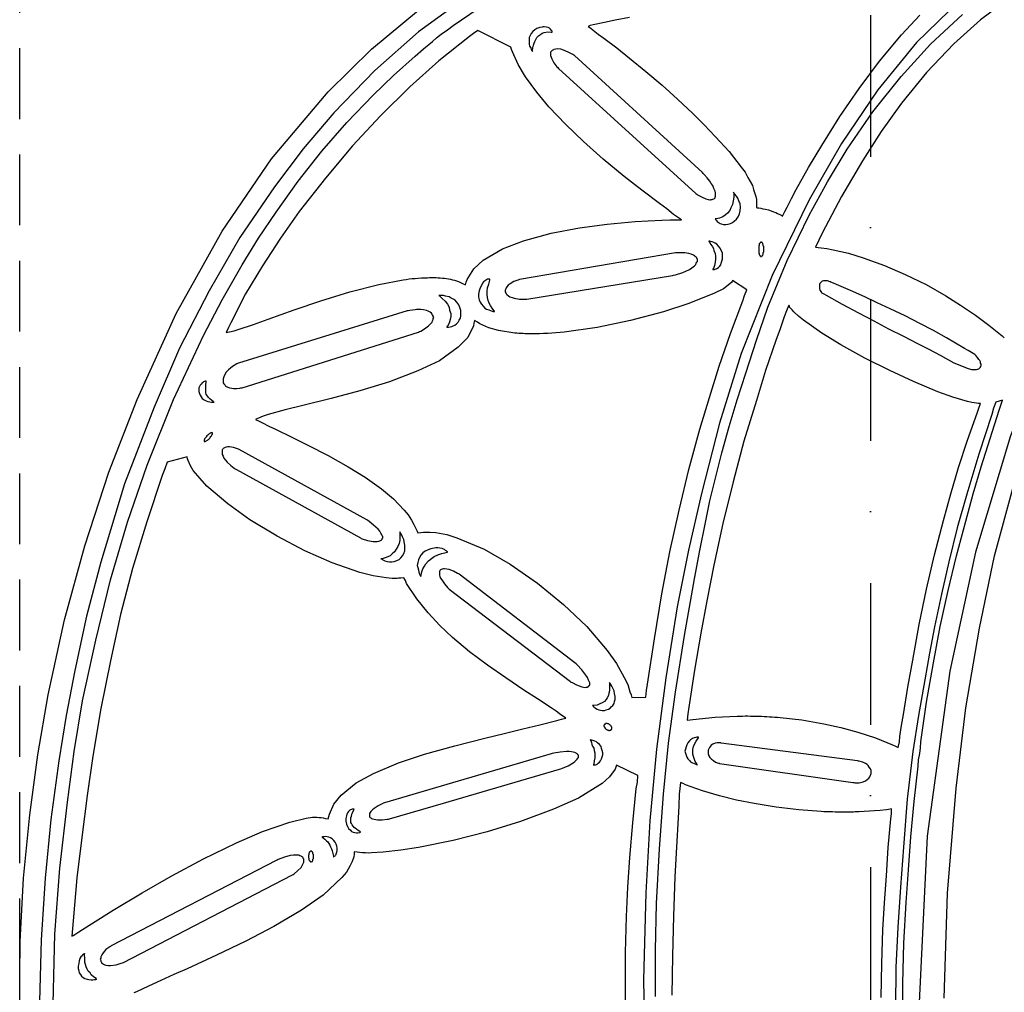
# Model space of a CAD drawing. Header units: millimetres. Extents: x -375 to 430, y -505 to 375.
# Tile 5 of 8: x -150 to 24, y 2 to 174. Entities that reach past the tile are written whole.
import ezdxf

# ---------------------------------------------------------------- set-up
doc = ezdxf.new("R2010")
doc.units = ezdxf.units.MM
doc.header["$LTSCALE"] = 5
doc.linetypes.add('ČERCHOVANÁX2', pattern=[2, 1, -0.5, 0, -0.5])
doc.linetypes.add('ČÁRKOVANÁX2', pattern=[1.5, 1, -0.5])
doc.layers.add('Značka', color=7, linetype='Continuous')

msp = doc.modelspace()

# ---------------------------------------------------------------- linework, layer by layer
at = {"layer": 'Značka', "color": 6, "linetype": 'ČERCHOVANÁX2', "lineweight": 25, "ltscale": 5}
msp.add_line((0, 375), (0, -375), dxfattribs=at)
at = {"layer": 'Značka', "color": 6, "linetype": 'ČÁRKOVANÁX2', "ltscale": 2.5}
msp.add_lwpolyline([(-150, -200), (-150, 200), (150, 200), (150, -200), (-150, -200)], dxfattribs=at)
at = {"layer": 'Značka', "color": 5}
for points in [[(-71.8, 177.38), (-79.7, 171.605), (-87.4, 164.811), (-94.6, 157.371), (-100, 150.986), (-105.1, 144.311), (-111.2, 135.33), (-116.6, 125.963), (-121.8, 115.843), (-126.3, 105.446), (-131.5, 91.913), (-135.7, 78.084), (-138.2, 68.558), (-140.3, 58.946), (-141.8, 51.012), (-143.1, 43.042), (-144.5, 32.704), (-145.5, 22.322), (-146.2, 11.452), (-146.5, 0.563)], [(15.8, 177.2), (8.1, 169.721), (1.3, 161.411), (-5.1, 151.941), (-10.8, 141.984), (-17.3, 128.664), (-22.8, 114.885), (-26.6, 102.629), (-29.8, 90.17), (-32.1, 80.225), (-34.1, 70.226), (-36.1, 57.696), (-37.7, 45.093), (-38.9, 32.436), (-39.6, 19.746), (-40, 4.409), (-39.7, -10.931)], [(24.4, 177.528), (19.4, 173.73), (14.7, 169.502), (9.9, 164.467), (5.5, 159.075), (1.9, 154.067), (-1.4, 148.876), (-5.1, 142.582), (-8.5, 136.113), (-9.1, 134.881), (-9.7, 133.647), (-9.2, 133.594), (-8.7, 133.536), (-7.7, 133.389), (-6.6, 133.207), (-3.9, 132.588), (-1.3, 131.795), (2.5, 130.44), (6.1, 128.847), (9.8, 127.046), (13.3, 125.053), (15.9, 123.415), (18.5, 121.67), (20.9, 119.899), (23.2, 117.989), (23.6, 117.669)], [(-150, -1.857), (-150, 7.24), (-149.9, 9.198), (-149.9, 11.156), (-149.3, 22.353), (-148.2, 33.516), (-146.8, 44.125), (-145, 54.671), (-142.1, 67.907), (-138.5, 80.97), (-134.3, 93.985), (-129.3, 106.752), (-122.4, 121.933), (-114.3, 136.483), (-105.6, 149.249), (-95.6, 161.028), (-88, 168.588), (-79.7, 175.429)], [(-150, -1.857), (-150, 7.24), (-149.9, 9.198), (-149.9, 11.156), (-149.3, 22.353), (-148.2, 33.516), (-146.8, 44.125), (-145, 54.671), (-142.1, 67.907), (-138.5, 80.97), (-134.3, 93.985), (-129.3, 106.752), (-122.4, 121.933), (-114.3, 136.483), (-105.6, 149.249), (-95.6, 161.028), (-88, 168.588), (-79.7, 175.429)], [(-144.2, -4.707), (-143.8, 12.451), (-142.9, 24.112), (-141.6, 35.731), (-140.4, 44.684), (-138.9, 53.595), (-136.6, 64.327), (-134, 74.954), (-131, 85.16), (-127.5, 95.221), (-122.9, 106.792), (-117.6, 118.065), (-114.3, 124.372), (-110.8, 130.544), (-107.9, 135.234), (-104.8, 139.824), (-100.9, 145.297), (-96.7, 150.583), (-92.3, 155.631), (-87.7, 160.458), (-84.1, 163.952), (-80.3, 167.312), (-78.8, 168.632), (-77.2, 169.928), (-76.5, 170.57), (-75.7, 171.209), (-74.6, 171.983), (-73.6, 172.751), (-67.7, 176.748)], [(-42.5, 174.157), (-45, 173.695), (-46.9, 173.303), (-48.9, 172.845), (-49.4, 172.725), (-49.8, 172.601), (-49.3, 172.256), (-48.9, 171.91), (-48, 171.219), (-47, 170.523), (-44.7, 168.782), (-42.5, 167.01), (-39.6, 164.645), (-36.7, 162.213), (-34, 159.771), (-31.3, 157.243), (-29.3, 155.203), (-27.3, 153.122), (-24.9, 150.518), (-22.8, 147.751), (-22.1, 146.861), (-21.6, 145.941), (-21.2, 145.24), (-20.8, 144.519), (-20.6, 143.839), (-20.4, 143.139), (-20.2, 142.59), (-20.1, 142.032), (-20.1, 141.436), (-20.1, 140.838), (-20.1, 140.73), (-20.1, 140.622), (-20, 140.614), (-20, 140.605), (-19.8, 140.585), (-19.7, 140.562), (-19.3, 140.503), (-19, 140.437), (-18.5, 140.335), (-18, 140.212), (-17.5, 140.07), (-17.1, 139.907), (-16.7, 139.763), (-16.4, 139.605), (-16, 139.419), (-15.6, 139.213), (-15.6, 139.174), (-15.5, 139.135), (-15.1, 139.912), (-14.7, 140.687), (-13.9, 142.247), (-13.1, 143.799), (-10.9, 147.708), (-8.6, 151.561), (-5.4, 156.67), (-2, 161.644), (1.6, 166.456), (5.5, 171.075), (8.7, 174.564)], [(-37.9, 1.442), (-37.9, 9.671), (-37.7, 17.897), (-37.2, 27.537), (-36.5, 37.164), (-35.6, 46.164), (-34.4, 55.128), (-32.8, 65.162), (-31, 75.173), (-30.1, 80.122), (-29.1, 85.058), (-28.3, 88.876), (-27.4, 92.677), (-26.2, 97.366), (-24.9, 102.028), (-23.5, 106.729), (-22, 111.414), (-20.1, 117.254), (-18.1, 123.04), (-14.7, 131.278), (-10.8, 139.286), (-7.6, 145.194), (-4.1, 150.937), (0.4, 157.527), (5.4, 163.782), (10.6, 169.446), (16.2, 174.683)], [(74.4, 158.334), (72.8, 158.221), (71.3, 158.052), (68.7, 157.54), (66.1, 156.76), (63, 155.493), (60.1, 153.919), (55, 150.402), (50.4, 146.225), (43.7, 138.415), (38.1, 129.808), (30.6, 115.443), (24.7, 100.368), (18.5, 79.833), (14, 58.851), (10, 29.76), (8.6, 0.434)], [(13, 1.171), (13.6, 19.711), (15.1, 38.195), (16.8, 52.373), (19.2, 66.459), (21.9, 79.186), (25.3, 91.746), (28.2, 100.67), (31.5, 109.441), (35.7, 118.862), (40.7, 127.898), (44.1, 133.201), (48, 138.212), (51.1, 141.697), (54.5, 144.903), (57.8, 147.508), (61.4, 149.717), (64.2, 151.072), (67.2, 152.118), (70.3, 152.862), (73.5, 153.169), (74.1, 153.182), (74.7, 153.187)], [(-27.4, 138.622), (-27.3, 138.504), (-27.2, 138.388), (-27, 138.16), (-26.7, 137.967), (-26.5, 137.841), (-26.3, 137.743), (-25.9, 137.647), (-25.5, 137.63), (-25.1, 137.681), (-24.7, 137.803), (-24.3, 137.987), (-24, 138.23), (-23.6, 138.596), (-23.3, 139.026), (-23.1, 139.529), (-23, 140.066), (-22.9, 140.681), (-23, 141.29), (-23.2, 141.803), (-23.4, 142.29), (-23.6, 142.644), (-23.9, 142.98), (-24, 143.158), (-24.2, 143.332), (-24.1, 143.227), (-24.1, 143.122), (-24.1, 142.474), (-24.2, 141.829), (-24.3, 141.198), (-24.6, 140.595), (-24.8, 140.11), (-25.2, 139.674), (-25.6, 139.3), (-26, 139.002), (-26.6, 138.759), (-27.2, 138.64), (-27.3, 138.63), (-27.4, 138.622)], [(-27.8, 129.717), (-27.8, 129.711), (-27.7, 129.709), (-27.5, 129.719), (-27.4, 129.746), (-27.2, 129.798), (-27.1, 129.872), (-26.8, 130.043), (-26.6, 130.259), (-26.4, 130.523), (-26.3, 130.811), (-26.2, 131.206), (-26.1, 131.617), (-26.1, 132.128), (-26.1, 132.635), (-26.3, 133.066), (-26.5, 133.467), (-26.8, 133.849), (-27.1, 134.165), (-27.4, 134.333), (-27.6, 134.47), (-27.9, 134.575), (-28.2, 134.653), (-28.3, 134.687), (-28.5, 134.717), (-28.5, 134.651), (-28.4, 134.584), (-28.2, 134.205), (-27.9, 133.812), (-27.7, 133.435), (-27.6, 133.045), (-27.4, 132.55), (-27.3, 132.04), (-27.3, 131.518), (-27.4, 130.997), (-27.5, 130.42), (-27.7, 129.88), (-27.8, 129.798), (-27.8, 129.717)], [(-19.3, 131.997), (-19.3, 131.998), (-19.2, 132), (-19.2, 132.015), (-19.2, 132.04), (-19.1, 132.093), (-19, 132.157), (-19, 132.274), (-18.9, 132.398), (-18.9, 132.558), (-18.9, 132.721), (-18.8, 132.833), (-18.8, 132.946), (-18.8, 133.109), (-18.8, 133.272), (-18.8, 133.508), (-18.8, 133.743), (-18.9, 133.912), (-18.9, 134.079), (-19, 134.198), (-19, 134.312), (-19, 134.372), (-19.1, 134.428), (-19.1, 134.462), (-19.2, 134.493), (-19.2, 134.507), (-19.2, 134.518), (-19.2, 134.527), (-19.2, 134.532), (-19.3, 134.534), (-19.3, 134.535), (-19.3, 134.534), (-19.3, 134.532), (-19.3, 134.528), (-19.3, 134.522), (-19.4, 134.51), (-19.4, 134.493), (-19.4, 134.438), (-19.5, 134.375), (-19.6, 134.259), (-19.6, 134.135), (-19.6, 133.977), (-19.7, 133.816), (-19.7, 133.704), (-19.7, 133.592), (-19.7, 133.432), (-19.7, 133.272), (-19.7, 133.032), (-19.7, 132.794), (-19.7, 132.624), (-19.6, 132.457), (-19.6, 132.337), (-19.5, 132.221), (-19.5, 132.161), (-19.5, 132.105), (-19.4, 132.07), (-19.4, 132.04), (-19.4, 132.026), (-19.3, 132.015), (-19.3, 132.006), (-19.3, 132), (-19.3, 131.998), (-19.3, 131.997)], [(-60.6, 124.454), (-34.9, 128.66), (-34.7, 128.718), (-34.4, 128.778), (-33.1, 129.153), (-31.9, 129.704), (-31.5, 130.005), (-31, 130.372), (-30.8, 130.583), (-30.7, 130.82), (-30.6, 130.979), (-30.5, 131.147), (-30.5, 131.25), (-30.5, 131.355), (-30.5, 131.458), (-30.5, 131.558), (-30.6, 131.655), (-30.6, 131.747), (-30.7, 131.888), (-30.9, 132.01), (-31, 132.133), (-31.2, 132.235), (-31.6, 132.406), (-32, 132.519), (-32.4, 132.58), (-32.7, 132.621), (-33.3, 132.662), (-33.9, 132.661), (-34.1, 132.652), (-34.4, 132.64), (-61.9, 127.92), (-62, 127.879), (-62.2, 127.837), (-62.9, 127.578), (-63.5, 127.204), (-63.9, 126.958), (-64.1, 126.66), (-64.2, 126.477), (-64.3, 126.277), (-64.4, 126.088), (-64.4, 125.894), (-64.4, 125.753), (-64.3, 125.618), (-64.2, 125.436), (-64.1, 125.276), (-63.8, 125.068), (-63.6, 124.907), (-63.2, 124.744), (-62.8, 124.627), (-61.9, 124.484), (-61, 124.449), (-60.8, 124.45), (-60.6, 124.454)], [(-67.1, 128.018), (-67.1, 128.027), (-67.2, 128.032), (-67.4, 128.023), (-67.5, 127.993), (-67.7, 127.906), (-67.9, 127.781), (-68.2, 127.558), (-68.4, 127.298), (-68.6, 126.906), (-68.8, 126.483), (-69, 125.926), (-69.1, 125.347), (-69.1, 124.84), (-69, 124.342), (-68.8, 123.941), (-68.6, 123.569), (-68.3, 123.212), (-68, 122.916), (-67.7, 122.723), (-67.3, 122.57), (-67, 122.448), (-66.7, 122.359), (-66.5, 122.322), (-66.3, 122.29), (-66.3, 122.372), (-66.4, 122.454), (-66.7, 122.896), (-67, 123.364), (-67.2, 123.78), (-67.4, 124.216), (-67.5, 124.755), (-67.6, 125.307), (-67.6, 125.889), (-67.5, 126.467), (-67.3, 127.148), (-67.1, 127.812), (-67.1, 127.915), (-67.1, 128.018)], [(-8.7, 125.631), (-8.2, 125.398), (-7.8, 125.165), (-5, 123.591), (-2.1, 122.045), (0.6, 120.649), (3.2, 119.26), (5.8, 117.922), (8.3, 116.631), (10.3, 115.665), (12.3, 114.627), (14.7, 113.245), (17.2, 112.221), (17.8, 112.092), (18.4, 112.058), (18.7, 112.084), (18.9, 112.153), (19.1, 112.212), (19.2, 112.29), (19.3, 112.375), (19.4, 112.476), (19.4, 112.589), (19.5, 112.712), (19.5, 112.852), (19.5, 112.993), (19.4, 113.199), (19.4, 113.398), (19.3, 113.635), (19.1, 113.859), (18.9, 114.206), (18.6, 114.528), (18.5, 114.612), (18.4, 114.695), (18.1, 114.877), (17.8, 115.058), (17.2, 115.426), (16.6, 115.791), (15, 116.738), (13.4, 117.661), (11.1, 118.957), (8.7, 120.209), (6.1, 121.525), (3.5, 122.798), (1.2, 123.851), (-1, 124.877), (-3.5, 125.997), (-6, 127.084), (-6.5, 127.278), (-7, 127.471), (-7, 127.506), (-7.1, 127.54), (-7.3, 127.598), (-7.4, 127.648), (-7.6, 127.708), (-7.9, 127.739), (-8.1, 127.739), (-8.3, 127.7), (-8.5, 127.648), (-8.6, 127.571), (-8.7, 127.477), (-8.8, 127.363), (-8.9, 127.232), (-9, 127.088), (-9, 126.925), (-9, 126.759), (-9, 126.57), (-9, 126.384), (-8.9, 126.061), (-8.7, 125.76), (-8.7, 125.695), (-8.7, 125.631)], [(-74.7, 119.54), (-74.6, 119.538), (-74.4, 119.541), (-74.1, 119.576), (-73.8, 119.657), (-73.6, 119.75), (-73.3, 119.872), (-73, 120.116), (-72.7, 120.419), (-72.5, 120.762), (-72.3, 121.139), (-72.2, 121.545), (-72.2, 121.963), (-72.2, 122.483), (-72.4, 122.988), (-72.6, 123.488), (-72.9, 123.933), (-73.3, 124.353), (-73.9, 124.678), (-74.3, 124.889), (-74.9, 125.032), (-75.3, 125.104), (-75.7, 125.14), (-75.9, 125.147), (-76.1, 125.148), (-76, 125.086), (-75.9, 125.023), (-75.5, 124.604), (-75, 124.131), (-74.6, 123.611), (-74.3, 123.04), (-74.2, 122.519), (-74, 121.975), (-74, 121.421), (-74.1, 120.872), (-74.3, 120.27), (-74.6, 119.72), (-74.7, 119.629), (-74.7, 119.54)], [(-117.1, 110.049), (-117.2, 110.026), (-117.3, 110), (-117.4, 109.949), (-117.6, 109.884), (-117.7, 109.798), (-117.8, 109.696), (-118, 109.51), (-118.2, 109.294), (-118.3, 109.058), (-118.4, 108.807), (-118.4, 108.487), (-118.4, 108.165), (-118.3, 107.839), (-118.2, 107.531), (-118, 107.228), (-117.8, 106.963), (-117.5, 106.72), (-117.1, 106.535), (-116.8, 106.419), (-116.5, 106.342), (-116.2, 106.305), (-116, 106.29), (-115.9, 106.29), (-115.7, 106.294), (-115.8, 106.348), (-115.9, 106.403), (-116.2, 106.651), (-116.5, 106.923), (-116.7, 107.106), (-116.8, 107.303), (-117, 107.514), (-117.1, 107.742), (-117.2, 107.969), (-117.2, 108.203), (-117.2, 108.541), (-117.2, 108.881), (-117.2, 109.382), (-117.1, 109.881), (-117.1, 109.965), (-117.1, 110.049)], [(8.7, 44.332), (8.8, 45.358), (8.9, 46.384), (9.9, 53.379), (11.1, 60.346), (12.3, 66.718), (13.7, 73.058), (15.2, 79.207), (16.8, 85.321), (18.1, 90.115), (19.5, 94.888), (21.1, 99.9), (22.7, 104.885), (23, 105.76), (23.3, 106.635), (22.1, 106.315), (21.7, 105.221), (21.4, 104.127), (19.1, 97.13), (17, 90.084), (15.3, 84.127), (13.8, 78.131), (12.5, 72.425), (11.3, 66.691), (10.4, 62.018), (9.6, 57.337), (8.5, 51.014), (7.5, 44.673), (6.5, 36.251), (5.8, 27.798), (5.3, 20.757), (4.8, 13.71), (4.5, 6.603), (4.4, -0.51)], [(-86.3, 78.661), (-86.1, 78.587), (-86, 78.515), (-85.6, 78.344), (-85.2, 78.222), (-84.8, 78.153), (-84.4, 78.148), (-84, 78.214), (-83.5, 78.364), (-83.1, 78.582), (-82.8, 78.871), (-82.5, 79.221), (-82.3, 79.618), (-82.1, 80.077), (-82.1, 80.558), (-82.1, 81.107), (-82.2, 81.647), (-82.3, 82.097), (-82.5, 82.528), (-82.6, 82.84), (-82.8, 83.138), (-82.9, 83.293), (-83, 83.446), (-83, 83.343), (-83, 83.239), (-83, 82.603), (-83, 81.967), (-83.1, 81.406), (-83.3, 80.868), (-83.6, 80.375), (-83.9, 79.928), (-84.3, 79.529), (-84.7, 79.2), (-85.4, 78.886), (-86.1, 78.699), (-86.2, 78.679), (-86.3, 78.661)], [(-74.3, 73.299), (-52.9, 57.045), (-52.8, 56.943), (-52.6, 56.841), (-51.8, 56.422), (-50.9, 56.113), (-50.6, 56.033), (-50.3, 56.001), (-50.1, 56.007), (-49.9, 56.036), (-49.9, 56.065), (-49.8, 56.104), (-49.7, 56.147), (-49.7, 56.2), (-49.6, 56.261), (-49.6, 56.329), (-49.5, 56.405), (-49.5, 56.485), (-49.5, 56.63), (-49.5, 56.776), (-49.6, 57.02), (-49.7, 57.256), (-49.9, 57.72), (-50.2, 58.157), (-50.9, 59.108), (-51.7, 59.975), (-51.9, 60.137), (-52.1, 60.298), (-72.5, 75.944), (-72.6, 76.027), (-72.8, 76.109), (-73.5, 76.507), (-74.3, 76.79), (-74.7, 76.874), (-75.1, 76.898), (-75.3, 76.881), (-75.5, 76.834), (-75.7, 76.785), (-75.8, 76.717), (-75.9, 76.637), (-75.9, 76.54), (-76, 76.426), (-76, 76.303), (-76, 76.158), (-76, 76.013), (-76, 75.768), (-75.9, 75.532), (-75.8, 75.236), (-75.6, 74.954), (-75.1, 74.252), (-74.6, 73.609), (-74.4, 73.453), (-74.3, 73.299)], [(-46, 49.447), (-46, 49.457), (-46, 49.466), (-46.1, 49.5), (-46.2, 49.531), (-46.2, 49.554), (-46.3, 49.574), (-46.4, 49.601), (-46.5, 49.615), (-46.6, 49.614), (-46.7, 49.598), (-46.7, 49.573), (-46.8, 49.535), (-46.9, 49.486), (-46.9, 49.425), (-46.9, 49.381), (-47, 49.335), (-47, 49.294), (-47, 49.253), (-47, 49.181), (-47, 49.11), (-46.9, 49.026), (-46.9, 48.947), (-46.8, 48.855), (-46.8, 48.77), (-46.7, 48.668), (-46.5, 48.58), (-46.5, 48.536), (-46.4, 48.498), (-46.3, 48.476), (-46.3, 48.457), (-46.2, 48.431), (-46.1, 48.419), (-46, 48.419), (-45.9, 48.434), (-45.8, 48.458), (-45.7, 48.496), (-45.7, 48.542), (-45.6, 48.6), (-45.6, 48.644), (-45.6, 48.692), (-45.6, 48.733), (-45.6, 48.774), (-45.6, 48.846), (-45.6, 48.917), (-45.6, 49.002), (-45.7, 49.082), (-45.7, 49.176), (-45.8, 49.261), (-45.9, 49.347), (-46, 49.425), (-46, 49.436), (-46, 49.447)], [(-30.3, 47.177), (-30.3, 47.193), (-30.4, 47.205), (-30.6, 47.208), (-30.8, 47.179), (-31.1, 47.09), (-31.4, 46.951), (-31.7, 46.765), (-31.9, 46.544), (-32.2, 46.228), (-32.4, 45.876), (-32.5, 45.493), (-32.6, 45.089), (-32.7, 44.742), (-32.6, 44.395), (-32.5, 44.045), (-32.4, 43.714), (-32.2, 43.381), (-31.9, 43.093), (-31.7, 42.89), (-31.4, 42.716), (-31.1, 42.568), (-30.8, 42.445), (-30.7, 42.386), (-30.5, 42.33), (-30.6, 42.406), (-30.6, 42.483), (-30.9, 42.939), (-31.1, 43.429), (-31.2, 43.808), (-31.3, 44.199), (-31.3, 44.628), (-31.3, 45.054), (-31.2, 45.54), (-31, 46.005), (-30.7, 46.529), (-30.4, 47.026), (-30.3, 47.102), (-30.3, 47.177)], [(-48.9, 42.33), (-48.8, 42.323), (-48.7, 42.319), (-48.6, 42.326), (-48.5, 42.348), (-48.3, 42.392), (-48.2, 42.455), (-48, 42.601), (-47.8, 42.785), (-47.6, 43.063), (-47.4, 43.373), (-47.3, 43.724), (-47.2, 44.089), (-47.2, 44.474), (-47.3, 44.856), (-47.4, 45.236), (-47.5, 45.591), (-47.8, 45.932), (-48.1, 46.214), (-48.3, 46.367), (-48.6, 46.492), (-48.8, 46.591), (-49.1, 46.667), (-49.2, 46.7), (-49.4, 46.729), (-49.4, 46.666), (-49.3, 46.604), (-49.2, 46.261), (-49.1, 45.919), (-49, 45.6), (-48.8, 45.279), (-48.7, 44.87), (-48.6, 44.453), (-48.6, 44.007), (-48.6, 43.557), (-48.7, 43.017), (-48.8, 42.494), (-48.8, 42.412), (-48.9, 42.33)], [(-26.6, 42.576), (-3.1, 39.216), (-2.9, 39.198), (-2.7, 39.182), (-2, 39.185), (-1.3, 39.33), (-0.9, 39.497), (-0.6, 39.742), (-0.3, 39.963), (-0.1, 40.223), (0, 40.491), (0.1, 40.779), (0.1, 41.07), (0.1, 41.36), (0, 41.652), (-0.2, 41.921), (-0.4, 42.19), (-0.6, 42.417), (-0.9, 42.591), (-1.2, 42.731), (-1.6, 42.875), (-2, 42.968), (-2.1, 42.993), (-2.3, 43.014), (-26.3, 46.171), (-26.4, 46.188), (-26.5, 46.203), (-27, 46.212), (-27.4, 46.128), (-27.8, 46), (-28.1, 45.804), (-28.2, 45.616), (-28.4, 45.397), (-28.5, 45.16), (-28.6, 44.908), (-28.6, 44.588), (-28.6, 44.268), (-28.5, 43.938), (-28.3, 43.636), (-28, 43.335), (-27.7, 43.082), (-27.3, 42.822), (-26.8, 42.645), (-26.7, 42.609), (-26.6, 42.576)], [(-84.8, 32.794), (-75.3, 35.567), (-54.8, 41.57), (-54.6, 41.652), (-54.3, 41.735), (-53.3, 42.143), (-52.4, 42.679), (-52.1, 42.924), (-51.8, 43.214), (-51.7, 43.357), (-51.6, 43.513), (-51.5, 43.604), (-51.5, 43.699), (-51.5, 43.787), (-51.5, 43.876), (-51.5, 43.959), (-51.5, 44.039), (-51.6, 44.116), (-51.6, 44.186), (-51.7, 44.257), (-51.8, 44.319), (-51.9, 44.411), (-52.1, 44.483), (-52.4, 44.574), (-52.7, 44.632), (-53.1, 44.683), (-53.6, 44.688), (-54.7, 44.596), (-55.8, 44.38), (-56.1, 44.324), (-56.3, 44.266), (-85.7, 35.621), (-85.9, 35.56), (-86, 35.498), (-86.8, 35.121), (-87.5, 34.643), (-87.8, 34.385), (-88.1, 34.087), (-88.2, 33.917), (-88.3, 33.733), (-88.3, 33.611), (-88.3, 33.485), (-88.3, 33.371), (-88.3, 33.261), (-88.3, 33.155), (-88.2, 33.061), (-88.1, 32.969), (-88, 32.895), (-87.8, 32.796), (-87.5, 32.729), (-87.2, 32.672), (-86.9, 32.643), (-86.1, 32.643), (-85.2, 32.731), (-85, 32.762), (-84.8, 32.794)], [(5.7, -3.27), (5.7, 3.768), (5.9, 10.907), (6.3, 18.039), (6.7, 23.833), (7.1, 29.621), (7.7, 35.868), (8.4, 42.106), (8.5, 43.219), (8.7, 44.332)], [(-43.2, -3.924), (-43.2, 2.847), (-43.2, 9.206), (-43, 15.563), (-42.8, 20.785), (-42.4, 26.001), (-41.9, 32.079), (-41.3, 38.145), (-41.1, 39.301), (-41, 40.457), (-44.8, 42.266)], [(-91, 34.507), (-91.1, 34.513), (-91.2, 34.514), (-91.4, 34.499), (-91.5, 34.464), (-91.7, 34.403), (-91.8, 34.317), (-92, 34.129), (-92.2, 33.897), (-92.3, 33.618), (-92.4, 33.32), (-92.5, 32.851), (-92.5, 32.376), (-92.4, 31.898), (-92.2, 31.444), (-92, 31.094), (-91.7, 30.794), (-91.5, 30.592), (-91.2, 30.451), (-90.9, 30.385), (-90.6, 30.356), (-90.4, 30.357), (-90.1, 30.389), (-90, 30.418), (-89.9, 30.451), (-89.9, 30.499), (-90, 30.548), (-90.3, 30.748), (-90.6, 30.964), (-90.8, 31.119), (-91, 31.285), (-91.2, 31.506), (-91.4, 31.75), (-91.5, 31.958), (-91.6, 32.179), (-91.6, 32.416), (-91.6, 32.658), (-91.6, 32.977), (-91.5, 33.291), (-91.4, 33.819), (-91.1, 34.322), (-91.1, 34.415), (-91, 34.507)], [(-94.7, 26.085), (-94.6, 26.126), (-94.6, 26.169), (-94.4, 26.28), (-94.3, 26.408), (-94.2, 26.529), (-94.2, 26.658), (-94.1, 26.942), (-94, 27.24), (-94, 27.615), (-94.1, 27.985), (-94.2, 28.355), (-94.4, 28.701), (-94.6, 29.017), (-94.9, 29.283), (-95.2, 29.468), (-95.5, 29.593), (-95.8, 29.652), (-96, 29.671), (-96.3, 29.663), (-96.5, 29.634), (-96.6, 29.611), (-96.7, 29.585), (-96.6, 29.535), (-96.5, 29.485), (-96.2, 29.233), (-95.9, 28.957), (-95.7, 28.732), (-95.5, 28.485), (-95.3, 28.189), (-95.2, 27.873), (-95, 27.522), (-94.9, 27.164), (-94.8, 26.701), (-94.7, 26.238), (-94.7, 26.161), (-94.7, 26.085)], [(-131.7, 7.475), (-102, 22.875), (-101.8, 22.992), (-101.6, 23.11), (-101, 23.63), (-100.4, 24.235), (-100.2, 24.556), (-100, 24.908), (-99.9, 25.138), (-99.9, 25.378), (-99.9, 25.532), (-99.9, 25.684), (-100, 25.821), (-100, 25.945), (-100.1, 26.06), (-100.3, 26.154), (-100.4, 26.24), (-100.6, 26.304), (-100.8, 26.374), (-101.1, 26.408), (-101.7, 26.403), (-102.3, 26.324), (-103.3, 26.048), (-104.4, 25.641), (-104.6, 25.543), (-104.8, 25.442), (-133.9, 10.397), (-134, 10.309), (-134.1, 10.22), (-134.8, 9.747), (-135.3, 9.182), (-135.5, 8.844), (-135.7, 8.473), (-135.7, 8.259), (-135.8, 8.039), (-135.7, 7.845), (-135.7, 7.658), (-135.6, 7.529), (-135.6, 7.412), (-135.4, 7.268), (-135.2, 7.156), (-135, 7.056), (-134.8, 6.992), (-134.4, 6.941), (-134, 6.942), (-133, 7.07), (-132.1, 7.335), (-131.9, 7.404), (-131.7, 7.475)], [(-98.6, 25.218), (-98.6, 25.218), (-98.6, 25.218), (-98.6, 25.23), (-98.5, 25.257), (-98.4, 25.308), (-98.4, 25.369), (-98.3, 25.463), (-98.3, 25.563), (-98.3, 25.687), (-98.2, 25.813), (-98.2, 25.885), (-98.2, 25.957), (-98.2, 26.064), (-98.2, 26.171), (-98.2, 26.346), (-98.2, 26.52), (-98.3, 26.646), (-98.3, 26.77), (-98.3, 26.86), (-98.4, 26.945), (-98.4, 26.996), (-98.5, 27.042), (-98.5, 27.068), (-98.5, 27.089), (-98.6, 27.098), (-98.6, 27.104), (-98.6, 27.107), (-98.6, 27.11), (-98.6, 27.111), (-98.6, 27.113), (-98.6, 27.111), (-98.7, 27.11), (-98.7, 27.107), (-98.7, 27.102), (-98.7, 27.09), (-98.8, 27.072), (-98.8, 27.022), (-98.9, 26.962), (-98.9, 26.87), (-99, 26.77), (-99, 26.646), (-99, 26.52), (-99, 26.45), (-99.1, 26.38), (-99.1, 26.276), (-99.1, 26.171), (-99.1, 25.991), (-99, 25.813), (-99, 25.686), (-99, 25.563), (-98.9, 25.472), (-98.9, 25.386), (-98.8, 25.333), (-98.8, 25.287), (-98.8, 25.262), (-98.7, 25.242), (-98.7, 25.233), (-98.7, 25.225), (-98.7, 25.22), (-98.7, 25.218), (-98.6, 25.218), (-98.6, 25.218)], [(-138.6, 9.037), (-138.6, 9.007), (-138.7, 8.975), (-138.8, 8.907), (-138.9, 8.826), (-139, 8.663), (-139.2, 8.483), (-139.4, 8.148), (-139.5, 7.789), (-139.6, 7.315), (-139.7, 6.828), (-139.7, 6.405), (-139.6, 5.988), (-139.5, 5.66), (-139.3, 5.354), (-139.1, 5.074), (-138.8, 4.841), (-138.5, 4.64), (-138.1, 4.509), (-137.8, 4.444), (-137.4, 4.417), (-137.1, 4.417), (-136.8, 4.445), (-136.6, 4.47), (-136.4, 4.5), (-136.5, 4.559), (-136.5, 4.619), (-137, 4.958), (-137.4, 5.32), (-137.6, 5.629), (-137.9, 5.966), (-138.1, 6.309), (-138.3, 6.675), (-138.4, 7.097), (-138.5, 7.531), (-138.5, 8.174), (-138.6, 8.82), (-138.6, 8.929), (-138.6, 9.037)]]:
    msp.add_lwpolyline(points, dxfattribs=at)
for points in [[(-71.4, 127.023), (-71.3, 127.484), (-71.1, 127.936), (-69.9, 129.813), (-68.3, 131.345), (-64.9, 133.375), (-61.2, 134.747), (-56.3, 136.091), (-51.3, 137.044), (-46.4, 137.711), (-41.5, 138.153), (-39.2, 138.304), (-36.8, 138.411), (-35.3, 138.455), (-33.9, 138.467), (-33.6, 138.465), (-33.3, 138.463), (-34, 138.945), (-34.7, 139.428), (-35.9, 140.386), (-37.2, 141.35), (-40.3, 143.702), (-43.4, 146.101), (-47.1, 149.145), (-50.6, 152.315), (-53.7, 155.265), (-56.7, 158.385), (-58.8, 160.973), (-60.8, 163.722), (-62.1, 165.842), (-63.1, 168.079), (-63.3, 168.509), (-63.4, 168.941), (-69.2, 171.884), (-70, 171.356), (-70.7, 170.824), (-76.1, 166.529), (-81.2, 161.903), (-86.4, 156.818), (-91.3, 151.497), (-96.1, 145.836), (-100.7, 139.958), (-104, 135.239), (-107.2, 130.385), (-110.2, 125.441), (-112.8, 120.329), (-113.2, 119.466), (-113.6, 118.6), (-113.3, 118.659), (-113, 118.722), (-112.2, 118.915), (-111.5, 119.139), (-108.8, 120.007), (-106.2, 120.933), (-101.6, 122.58), (-96.9, 124.17), (-91.8, 125.761), (-86.7, 127.084), (-82.4, 127.893, -0.030662), (-78.1, 128.265, -0.0384894), (-75.1, 128.168, -0.0731239), (-72.3, 127.441), (-71.9, 127.24), (-71.4, 127.023)], [(-56.1, 171.584), (-56.1, 171.678), (-56.1, 171.769), (-56.3, 171.954), (-56.4, 172.114), (-56.6, 172.263), (-56.8, 172.372), (-57.1, 172.462), (-57.5, 172.493, 0.0438938), (-57.9, 172.469), (-58.3, 172.372), (-58.8, 172.207), (-59.2, 171.976), (-59.5, 171.687), (-59.8, 171.337), (-60, 171), (-60.2, 170.631), (-60.2, 170.211), (-60.2, 169.786), (-60.2, 169.447), (-60.1, 169.118), (-59.9, 168.803), (-59.8, 168.502), (-59.7, 168.339), (-59.6, 168.179), (-59.6, 168.277), (-59.6, 168.376), (-59.5, 168.834), (-59.4, 169.286), (-59.3, 169.611), (-59.2, 169.928), (-59, 170.299), (-58.8, 170.64), (-58.5, 170.932), (-58.2, 171.174), (-57.9, 171.372), (-57.5, 171.505), (-56.9, 171.603), (-56.3, 171.601), (-56.2, 171.593), (-56.1, 171.584)], [(-55, 165.161), (-30.8, 143.096), (-30.6, 142.985), (-30.5, 142.876), (-29.7, 142.472), (-29, 142.164), (-28.6, 142.064), (-28.3, 142.023, 0.0299868), (-28.1, 142.029), (-27.9, 142.058), (-27.8, 142.103), (-27.6, 142.174), (-27.5, 142.261), (-27.4, 142.368), (-27.4, 142.496), (-27.3, 142.634), (-27.3, 142.799), (-27.3, 142.967), (-27.3, 143.241), (-27.4, 143.51), (-27.6, 144.025), (-27.8, 144.513), (-28.1, 144.907), (-28.3, 145.286), (-28.8, 145.892), (-29.3, 146.467), (-29.5, 146.638), (-29.6, 146.808), (-52.2, 167.432), (-52.3, 167.523), (-52.5, 167.613), (-53.3, 168.071), (-54.1, 168.41), (-54.6, 168.546), (-55.2, 168.605), (-55.5, 168.598), (-55.8, 168.539), (-55.9, 168.467), (-56.1, 168.36), (-56.2, 168.266), (-56.3, 168.156), (-56.4, 168.025), (-56.4, 167.885), (-56.4, 167.656), (-56.4, 167.428), (-56.3, 167.137), (-56.2, 166.859), (-55.8, 166.139), (-55.3, 165.484), (-55.1, 165.322), (-55, 165.161)], [(-69.8, 120.709), (-69.9, 120.224), (-70, 119.746), (-71, 117.712), (-72.7, 115.997), (-76, 113.586), (-79.8, 111.821), (-84.8, 109.905), (-90, 108.319), (-95.1, 106.978), (-100.1, 105.729), (-103.2, 104.965), (-106.2, 104.11), (-107.1, 103.832), (-107.9, 103.489), (-108.2, 103.364), (-108.4, 103.233), (-107.8, 102.947), (-107.2, 102.661), (-106.1, 102.092), (-104.9, 101.523), (-102, 100.125), (-99.2, 98.704), (-95.6, 96.871), (-92.1, 94.924), (-89.1, 93.067), (-86.2, 91.009), (-84.1, 89.251), (-82.2, 87.268), (-81.5, 86.415), (-80.9, 85.515), (-80.5, 84.738), (-80.1, 83.928), (-79.9, 83.581), (-79.8, 83.23), (-79.3, 83.305), (-78.8, 83.364), (-77.7, 83.387), (-76.6, 83.289), (-74.7, 82.938), (-72.9, 82.403), (-68.1, 80.381), (-63.5, 77.743), (-58.7, 74.366), (-54.1, 70.6), (-50, 66.734), (-46.4, 62.476), (-44.8, 60.19), (-43.4, 57.755), (-42.8, 56.51), (-42.4, 55.216), (-42.2, 54.708), (-42.1, 54.197), (-39.6, 54.283), (-39.5, 55.438), (-39.3, 56.592), (-38.1, 64.566), (-36.8, 72.51), (-35.4, 79.895), (-33.7, 87.243), (-32, 94.418), (-30.1, 101.544), (-28.4, 107.121), (-26.7, 112.661), (-24.7, 118.434), (-22.5, 124.153), (-22.2, 125.149), (-21.8, 126.144), (-24.3, 127.772), (-24.4, 127.584), (-24.5, 127.402), (-25.9, 126.291), (-27.5, 125.51), (-32, 123.729), (-36.5, 122.239), (-42.3, 120.685), (-48.2, 119.496), (-54, 118.654, -0.029776), (-59.8, 118.372, -0.0223306), (-62.7, 118.496), (-65.6, 118.933), (-67.3, 119.393), (-68.9, 120.138), (-69.3, 120.415), (-69.8, 120.709)], [(-32.3, 50.186), (-31.8, 50.264), (-31.3, 50.339), (-27.4, 50.752), (-23.5, 50.932, -0.0146486), (-19.7, 50.915, -0.0139835), (-15.9, 50.679), (-12.1, 50.247), (-8.2, 49.591), (-5.2, 48.917), (-2.2, 48.095), (0.9, 47.079), (3.9, 45.873), (4.4, 45.644), (4.9, 45.412), (5.1, 46.385), (5.2, 47.358), (5.5, 49.297), (5.8, 51.235), (6.6, 56.032), (7.5, 60.819), (8.6, 67.079), (9.9, 73.316), (11.3, 79.389), (12.9, 85.428), (14.2, 90.127), (15.5, 94.798), (17.1, 99.619), (18.8, 104.394), (19.1, 105.22), (19.4, 106.045), (19, 106.076), (18.7, 106.114), (17.9, 106.25), (17.1, 106.433), (14.5, 107.207), (11.9, 108.148), (7.6, 109.928), (3.4, 111.898), (-1, 114.084), (-5.2, 116.424), (-8.6, 118.463), (-11.8, 120.759), (-12.7, 121.463), (-13.5, 122.221), (-13.8, 122.602), (-14.2, 123.015), (-14.3, 123.223), (-14.4, 123.437), (-14.8, 122.396), (-15.2, 121.355), (-15.9, 119.268), (-16.7, 117.174), (-18.5, 111.909), (-20.1, 106.609), (-22.3, 99.456), (-24.2, 92.252), (-26, 84.927), (-27.6, 77.562), (-28.8, 71.566), (-29.9, 65.552), (-31, 59.042), (-32, 52.516), (-32.2, 51.351), (-32.3, 50.186)], [(-110.8, 108.851), (-79.7, 118.674), (-79.5, 118.761), (-79.3, 118.85), (-78.6, 119.263), (-77.9, 119.776), (-77.6, 120.07), (-77.3, 120.403), (-77.2, 120.638), (-77.1, 120.89), (-77.1, 121.062), (-77, 121.238), (-77.1, 121.4), (-77.1, 121.558), (-77.2, 121.711), (-77.3, 121.851), (-77.4, 122.033), (-77.6, 122.183), (-78, 122.36), (-78.3, 122.48), (-78.8, 122.579), (-79.3, 122.626, 0.0344542), (-80.3, 122.614), (-81.2, 122.484), (-81.5, 122.442), (-81.7, 122.398), (-111.4, 113.196), (-111.6, 113.132), (-111.7, 113.066), (-112.5, 112.606), (-113.2, 112.006), (-113.6, 111.576), (-113.9, 111.091), (-114, 110.773), (-114.1, 110.437), (-114.1, 110.194), (-114.1, 109.95), (-114.1, 109.725), (-114, 109.515), (-113.8, 109.319), (-113.7, 109.156), (-113.3, 108.968), (-113, 108.846), (-112.6, 108.769), (-112.3, 108.734), (-111.7, 108.734), (-111.2, 108.786), (-111, 108.817), (-110.8, 108.851)], [(-117.5, 99.381), (-117.5, 99.376), (-117.5, 99.371), (-117.4, 99.356), (-117.4, 99.351, 0.0652864), (-117.3, 99.355), (-117.3, 99.372), (-117.2, 99.414), (-117.1, 99.466), (-117, 99.54), (-116.9, 99.622), (-116.8, 99.683), (-116.7, 99.746), (-116.6, 99.84), (-116.5, 99.937), (-116.4, 100.083), (-116.3, 100.238), (-116.2, 100.354), (-116.1, 100.476), (-116.1, 100.568), (-116, 100.664), (-116, 100.716), (-116, 100.769), (-116, 100.805), (-116, 100.841), (-116, 100.859), (-116, 100.876), (-116, 100.887), (-116, 100.897), (-116, 100.909), (-116, 100.92), (-116.1, 100.933), (-116.1, 100.941), (-116.1, 100.946), (-116.1, 100.945), (-116.2, 100.926), (-116.3, 100.89), (-116.4, 100.834), (-116.5, 100.772), (-116.6, 100.696), (-116.7, 100.614), (-116.8, 100.493), (-117, 100.364), (-117.1, 100.216), (-117.2, 100.058), (-117.3, 99.942), (-117.4, 99.821), (-117.4, 99.73), (-117.5, 99.635), (-117.5, 99.584), (-117.5, 99.532), (-117.5, 99.496), (-117.5, 99.459), (-117.5, 99.441), (-117.5, 99.424), (-117.5, 99.413), (-117.5, 99.403), (-117.5, 99.396), (-117.5, 99.39), (-117.5, 99.385), (-117.5, 99.381)], [(-111.8, 94.403), (-89.9, 82.354), (-89.8, 82.281), (-89.6, 82.209), (-88.7, 81.918), (-87.7, 81.743), (-87.3, 81.711, 0.035248), (-87, 81.726), (-86.7, 81.764), (-86.5, 81.838), (-86.4, 81.903), (-86.2, 81.989), (-86.2, 82.051), (-86.1, 82.121), (-86.1, 82.194), (-86.1, 82.273), (-86, 82.36), (-86, 82.45), (-86, 82.602), (-86.1, 82.752), (-86.2, 82.994), (-86.3, 83.222), (-86.5, 83.578), (-86.8, 83.907), (-87.6, 84.638), (-88.4, 85.278), (-88.6, 85.41), (-88.8, 85.541), (-111.3, 97.957), (-111.4, 98.017), (-111.6, 98.075), (-112.3, 98.302), (-113, 98.407), (-113.3, 98.408), (-113.6, 98.359), (-113.8, 98.298), (-114, 98.203), (-114.1, 98.121), (-114.2, 98.023), (-114.3, 97.914), (-114.3, 97.794), (-114.3, 97.658), (-114.3, 97.518), (-114.3, 97.298), (-114.3, 97.084), (-114.1, 96.754), (-114, 96.446), (-113.7, 96.068), (-113.4, 95.717), (-112.8, 95.163), (-112.2, 94.661), (-112, 94.531), (-111.8, 94.403)], [(-95.6, 32.785), (-95.5, 33.214), (-95.4, 33.638), (-94.6, 35.425), (-93.3, 36.979), (-90.7, 39.149), (-87.6, 40.789), (-83.2, 42.671), (-78.6, 44.195), (-73.3, 45.708), (-68, 47.063), (-64.6, 47.873), (-61.3, 48.675), (-58.3, 49.403), (-55.3, 50.156), (-54.5, 50.362), (-53.7, 50.57), (-54.1, 50.875), (-54.6, 51.179), (-55.4, 51.796), (-56.3, 52.406), (-58.7, 53.973), (-61.1, 55.526), (-64.3, 57.695), (-67.5, 59.932), (-70.7, 62.281), (-73.7, 64.795), (-75.9, 66.895), (-78, 69.144), (-80, 71.641), (-81.8, 74.338), (-82, 74.828), (-82.3, 75.321), (-82.8, 75.271), (-83.2, 75.234, -0.0254977), (-84.3, 75.231), (-85.4, 75.319), (-87.7, 75.697), (-90, 76.273), (-94.9, 77.96), (-99.7, 80.096), (-104.6, 82.676), (-109.4, 85.575), (-113.3, 88.346), (-117, 91.51), (-118.2, 92.828), (-119.4, 94.265), (-119.9, 95.102), (-120.3, 96.002), (-120.4, 96.34), (-120.5, 96.683), (-124, 95.699), (-124.4, 94.549), (-124.9, 93.398), (-127.6, 85.221), (-130.1, 76.941), (-132.2, 68.847), (-134, 60.687), (-135.7, 52.295), (-137.1, 43.86), (-138.1, 36.928), (-139, 29.979), (-139.9, 22.405), (-140.6, 14.817), (-140.7, 13.458), (-140.8, 12.098), (-140.6, 12.255), (-140.3, 12.412), (-139.6, 12.853), (-138.9, 13.294), (-136.2, 15.001), (-133.5, 16.686), (-128.4, 19.732), (-123.3, 22.679), (-117.6, 25.762), (-111.8, 28.582), (-107.2, 30.549), (-102.4, 32.212), (-99.5, 32.951, -0.0869733), (-96.5, 32.962), (-96.1, 32.881), (-95.6, 32.785)], [(-74.6, 79.85), (-74.6, 79.929), (-74.7, 80.006), (-74.9, 80.168), (-75.1, 80.299), (-75.3, 80.396), (-75.5, 80.471), (-75.9, 80.563), (-76.3, 80.601, 0.0428358), (-76.9, 80.578), (-77.5, 80.454), (-78, 80.276), (-78.5, 80.023), (-78.9, 79.705), (-79.3, 79.315), (-79.5, 78.934), (-79.7, 78.514), (-79.8, 78.025), (-79.9, 77.523), (-79.8, 77.116), (-79.7, 76.717), (-79.6, 76.329), (-79.5, 75.954), (-79.4, 75.75), (-79.3, 75.548), (-79.3, 75.659), (-79.2, 75.769), (-79.1, 76.35), (-78.9, 76.911), (-78.6, 77.381), (-78.4, 77.819), (-77.9, 78.304), (-77.4, 78.721), (-76.9, 79.087), (-76.3, 79.377), (-75.6, 79.633), (-74.8, 79.808), (-74.7, 79.829), (-74.6, 79.85)], [(-49, 52.774), (-48.9, 52.678), (-48.8, 52.585), (-48.5, 52.353), (-48.2, 52.167), (-47.9, 52.05), (-47.6, 51.973), (-47.3, 51.93, 0.0427059), (-46.9, 51.947), (-46.6, 52.016), (-46.2, 52.143), (-45.9, 52.319), (-45.7, 52.544), (-45.4, 52.816), (-45.2, 53.125), (-45.1, 53.486), (-45, 53.867), (-45, 54.408), (-45.1, 54.944), (-45.2, 55.413), (-45.4, 55.863), (-45.6, 56.199), (-45.8, 56.522), (-45.9, 56.694), (-46, 56.863), (-46, 56.758), (-46, 56.653), (-46, 56.228), (-46, 55.802), (-46, 55.388), (-46.1, 54.979), (-46.2, 54.566), (-46.4, 54.175), (-46.6, 53.833), (-46.9, 53.535), (-47.3, 53.275), (-47.7, 53.076), (-48.2, 52.886), (-48.8, 52.792), (-48.9, 52.782), (-49, 52.774)], [(-44.8, 42.266), (-44.9, 41.922), (-45, 41.587), (-46, 40.191), (-47.3, 39.046), (-51.5, 36.447), (-55.9, 34.488), (-61.7, 32.347), (-67.6, 30.524), (-73.6, 28.971), (-79.7, 27.764), (-82.8, 27.292), (-85.9, 26.938), (-88, 26.79, -0.0359274), (-90.1, 26.865), (-90.5, 26.915), (-91, 26.973), (-91, 26.552), (-91.1, 26.136), (-91.4, 25.266), (-91.8, 24.442), (-92.4, 23.403), (-93.2, 22.442), (-96.5, 19.317), (-100.3, 16.707), (-105.2, 13.832), (-110.1, 11.231), (-115.3, 8.746), (-120.5, 6.371), (-122.8, 5.324), (-125.1, 4.283), (-127.3, 3.314), (-129.4, 2.322), (-129.9, 2.09)], [(1.9, 1.302), (2, 7.281), (2.2, 13.257), (2.5, 18.009), (2.8, 22.757), (3.1, 27.775), (3.6, 32.787), (3.7, 33.669), (3.7, 34.55), (3.2, 34.483), (2.8, 34.419), (1.7, 34.304), (0.7, 34.21), (-2, 34.045, -0.0102217), (-4.7, 33.998, -0.0130782), (-8.7, 34.094), (-12.6, 34.384), (-16.6, 34.845), (-20.5, 35.498), (-23.6, 36.13), (-26.6, 36.888), (-29.6, 37.766), (-32.6, 38.826), (-33, 39.019), (-33.5, 39.216), (-33.6, 38.181), (-33.7, 37.145), (-33.8, 35.072), (-33.9, 32.998), (-34.2, 27.795), (-34.5, 22.589), (-34.7, 15.625), (-34.9, 8.658), (-35, 1.685)]]:
    msp.add_lwpolyline(points, format="xyb", dxfattribs=at)

doc.saveas('drawing.dxf')
